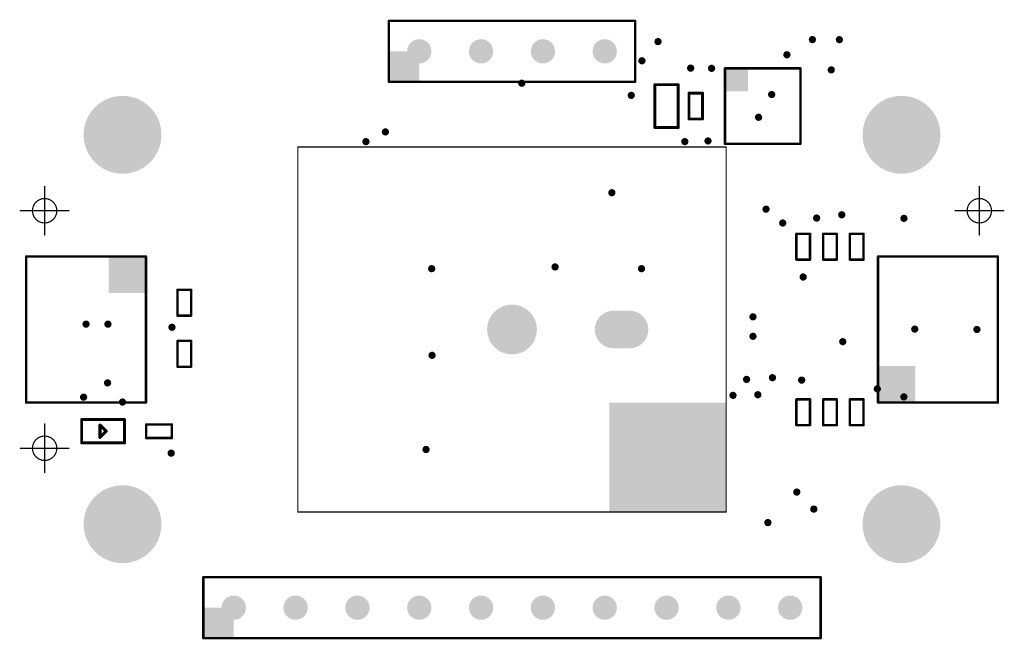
# Model space of a CAD drawing. Header units: inches. Extents: x 0.3 to 40.7, y 0 to 25.4.
import ezdxf

# ---------------------------------------------------------------- set-up
doc = ezdxf.new("R2010")
doc.units = ezdxf.units.IN
for name, color, linetype in [('Pad Holes', 156, 'Continuous'), ('Top Assembly', 56, 'Continuous'), ('Via Holes', 16, 'Continuous')]:
    doc.layers.add(name, color=color, linetype=linetype)

# ---------------------------------------------------------------- blocks, each defined once
blk = doc.blocks.new('F_____________1___F_________1_2521')
at = {"layer": 'Top Assembly', "const_width": 0.05}
for points in [[(0, 0), (0, 1)], [(0, 0), (-1, 0)], [(1, 0), (0, 0)], [(0, -1), (0, 0)]]:
    blk.add_lwpolyline(points, dxfattribs=at)
at = {"layer": 'Top Assembly'}
for points, const_width in [([(-0.012, 1, 1), (0.012, 1, 1)], 0.025), ([(0.5, 0, 1), (-0.5, 0, 1)], 0.05), ([(-1.012, 0, 1), (-0.988, 0, 1)], 0.025), ([(-0.512, 0, 1), (-0.487, 0, 1)], 0.025), ([(-0.012, 0, 1), (0.012, 0, 1)], 0.025), ([(-0.012, 0, 1), (0.012, 0, 1)], 0.025), ([(-0.012, 0, 1), (0.012, 0, 1)], 0.025), ([(-0.012, 0, 1), (0.012, 0, 1)], 0.025), ([(0.487, 0, 1), (0.512, 0, 1)], 0.025), ([(0.988, 0, 1), (1.012, 0, 1)], 0.025), ([(-0.012, -1, 1), (0.012, -1, 1)], 0.025)]:
    blk.add_lwpolyline(points, format="xyb", close=True, dxfattribs=dict(at, const_width=const_width))
blk = doc.blocks.new('F_____________1___F_________1_2522')
at = {"layer": 'Top Assembly', "const_width": 0.05}
for points in [[(0, 0), (0, 1)], [(0, 0), (-1, 0)], [(1, 0), (0, 0)], [(0, -1), (0, 0)]]:
    blk.add_lwpolyline(points, dxfattribs=at)
at = {"layer": 'Top Assembly'}
for points, const_width in [([(-0.012, 1, 1), (0.012, 1, 1)], 0.025), ([(0.5, 0, 1), (-0.5, 0, 1)], 0.05), ([(-1.012, 0, 1), (-0.988, 0, 1)], 0.025), ([(-0.512, 0, 1), (-0.487, 0, 1)], 0.025), ([(-0.012, 0, 1), (0.012, 0, 1)], 0.025), ([(-0.012, 0, 1), (0.012, 0, 1)], 0.025), ([(-0.012, 0, 1), (0.012, 0, 1)], 0.025), ([(-0.012, 0, 1), (0.012, 0, 1)], 0.025), ([(0.487, 0, 1), (0.512, 0, 1)], 0.025), ([(0.988, 0, 1), (1.012, 0, 1)], 0.025), ([(-0.012, -1, 1), (0.012, -1, 1)], 0.025)]:
    blk.add_lwpolyline(points, format="xyb", close=True, dxfattribs=dict(at, const_width=const_width))
blk = doc.blocks.new('F_____________1___F_________1_2523')
at = {"layer": 'Top Assembly', "const_width": 0.05}
for points in [[(0, 0), (0, 1)], [(0, 0), (-1, 0)], [(1, 0), (0, 0)], [(0, -1), (0, 0)]]:
    blk.add_lwpolyline(points, dxfattribs=at)
at = {"layer": 'Top Assembly'}
for points, const_width in [([(-0.012, 1, 1), (0.012, 1, 1)], 0.025), ([(0.5, 0, 1), (-0.5, 0, 1)], 0.05), ([(-1.012, 0, 1), (-0.988, 0, 1)], 0.025), ([(-0.512, 0, 1), (-0.487, 0, 1)], 0.025), ([(-0.012, 0, 1), (0.012, 0, 1)], 0.025), ([(-0.012, 0, 1), (0.012, 0, 1)], 0.025), ([(-0.012, 0, 1), (0.012, 0, 1)], 0.025), ([(-0.012, 0, 1), (0.012, 0, 1)], 0.025), ([(0.487, 0, 1), (0.512, 0, 1)], 0.025), ([(0.988, 0, 1), (1.012, 0, 1)], 0.025), ([(-0.012, -1, 1), (0.012, -1, 1)], 0.025)]:
    blk.add_lwpolyline(points, format="xyb", close=True, dxfattribs=dict(at, const_width=const_width))
blk = doc.blocks.new('CAP_0603_2524')
at = {"layer": 'Top Assembly', "const_width": 0.12}
for points in [[(-0.88, 0.48), (0.88, 0.48)], [(-0.88, 0.48), (-0.88, -0.48)], [(0.88, 0.48), (0.88, -0.48)], [(-0.88, -0.48), (0.88, -0.48)]]:
    blk.add_lwpolyline(points, dxfattribs=at)
at = {"layer": 'Top Assembly', "const_width": 0.06}
for points in [[(-0.91, 0.48, 1), (-0.85, 0.48, 1)], [(-0.91, 0.48, 1), (-0.85, 0.48, 1)], [(0.85, 0.48, 1), (0.91, 0.48, 1)], [(0.85, 0.48, 1), (0.91, 0.48, 1)], [(-0.91, -0.48, 1), (-0.85, -0.48, 1)], [(-0.91, -0.48, 1), (-0.85, -0.48, 1)], [(0.85, -0.48, 1), (0.91, -0.48, 1)], [(0.85, -0.48, 1), (0.91, -0.48, 1)]]:
    blk.add_lwpolyline(points, format="xyb", close=True, dxfattribs=at)
blk = doc.blocks.new('CAP_0402_2525')
at = {"layer": 'Top Assembly', "const_width": 0.12}
for points in [[(0.53, 0.28), (-0.53, 0.28)], [(-0.53, -0.28), (-0.53, 0.28)], [(0.53, -0.28), (0.53, 0.28)], [(0.53, -0.28), (-0.53, -0.28)]]:
    blk.add_lwpolyline(points, dxfattribs=at)
at = {"layer": 'Top Assembly', "const_width": 0.06}
for points in [[(-0.56, 0.28, 1), (-0.5, 0.28, 1)], [(-0.56, 0.28, 1), (-0.5, 0.28, 1)], [(0.5, 0.28, 1), (0.56, 0.28, 1)], [(0.5, 0.28, 1), (0.56, 0.28, 1)], [(-0.56, -0.28, 1), (-0.5, -0.28, 1)], [(-0.56, -0.28, 1), (-0.5, -0.28, 1)], [(0.5, -0.28, 1), (0.56, -0.28, 1)], [(0.5, -0.28, 1), (0.56, -0.28, 1)]]:
    blk.add_lwpolyline(points, format="xyb", close=True, dxfattribs=at)
blk = doc.blocks.new('RES_0402_2526')
at = {"layer": 'Top Assembly', "const_width": 0.1}
for points in [[(0.53, 0.28), (-0.53, 0.28)], [(-0.53, 0.28), (-0.53, -0.28)], [(0.53, 0.28), (0.53, -0.28)], [(-0.53, -0.28), (0.53, -0.28)]]:
    blk.add_lwpolyline(points, dxfattribs=at)
at = {"layer": 'Top Assembly', "const_width": 0.05}
for points in [[(-0.555, 0.28, 1), (-0.505, 0.28, 1)], [(-0.555, 0.28, 1), (-0.505, 0.28, 1)], [(0.505, 0.28, 1), (0.555, 0.28, 1)], [(0.505, 0.28, 1), (0.555, 0.28, 1)], [(-0.555, -0.28, 1), (-0.505, -0.28, 1)], [(-0.555, -0.28, 1), (-0.505, -0.28, 1)], [(0.505, -0.28, 1), (0.555, -0.28, 1)], [(0.505, -0.28, 1), (0.555, -0.28, 1)]]:
    blk.add_lwpolyline(points, format="xyb", close=True, dxfattribs=at)
blk = doc.blocks.new('RES_0402_2527')
at = {"layer": 'Top Assembly', "const_width": 0.1}
for points in [[(-0.53, -0.28), (-0.53, 0.28)], [(-0.53, 0.28), (0.53, 0.28)], [(0.53, -0.28), (0.53, 0.28)], [(0.53, -0.28), (-0.53, -0.28)]]:
    blk.add_lwpolyline(points, dxfattribs=at)
at = {"layer": 'Top Assembly', "const_width": 0.05}
for points in [[(-0.555, 0.28, 1), (-0.505, 0.28, 1)], [(-0.555, 0.28, 1), (-0.505, 0.28, 1)], [(0.505, 0.28, 1), (0.555, 0.28, 1)], [(0.505, 0.28, 1), (0.555, 0.28, 1)], [(-0.555, -0.28, 1), (-0.505, -0.28, 1)], [(-0.555, -0.28, 1), (-0.505, -0.28, 1)], [(0.505, -0.28, 1), (0.555, -0.28, 1)], [(0.505, -0.28, 1), (0.555, -0.28, 1)]]:
    blk.add_lwpolyline(points, format="xyb", close=True, dxfattribs=at)
blk = doc.blocks.new('RES_0402_2528')
at = {"layer": 'Top Assembly', "const_width": 0.1}
for points in [[(-0.53, 0.28), (-0.53, -0.28)], [(-0.53, 0.28), (0.53, 0.28)], [(0.53, 0.28), (0.53, -0.28)], [(0.53, -0.28), (-0.53, -0.28)]]:
    blk.add_lwpolyline(points, dxfattribs=at)
at = {"layer": 'Top Assembly', "const_width": 0.05}
for points in [[(-0.555, 0.28, 1), (-0.505, 0.28, 1)], [(-0.555, 0.28, 1), (-0.505, 0.28, 1)], [(0.505, 0.28, 1), (0.555, 0.28, 1)], [(0.505, 0.28, 1), (0.555, 0.28, 1)], [(-0.555, -0.28, 1), (-0.505, -0.28, 1)], [(-0.555, -0.28, 1), (-0.505, -0.28, 1)], [(0.505, -0.28, 1), (0.555, -0.28, 1)], [(0.505, -0.28, 1), (0.555, -0.28, 1)]]:
    blk.add_lwpolyline(points, format="xyb", close=True, dxfattribs=at)
blk = doc.blocks.new('RES_0402_2529')
at = {"layer": 'Top Assembly', "const_width": 0.1}
for points in [[(0.53, 0.28), (-0.53, 0.28)], [(-0.53, -0.28), (-0.53, 0.28)], [(0.53, -0.28), (0.53, 0.28)], [(0.53, -0.28), (-0.53, -0.28)]]:
    blk.add_lwpolyline(points, dxfattribs=at)
at = {"layer": 'Top Assembly', "const_width": 0.05}
for points in [[(-0.555, 0.28, 1), (-0.505, 0.28, 1)], [(-0.555, 0.28, 1), (-0.505, 0.28, 1)], [(0.505, 0.28, 1), (0.555, 0.28, 1)], [(0.505, 0.28, 1), (0.555, 0.28, 1)], [(-0.555, -0.28, 1), (-0.505, -0.28, 1)], [(-0.555, -0.28, 1), (-0.505, -0.28, 1)], [(0.505, -0.28, 1), (0.555, -0.28, 1)], [(0.505, -0.28, 1), (0.555, -0.28, 1)]]:
    blk.add_lwpolyline(points, format="xyb", close=True, dxfattribs=at)
blk = doc.blocks.new('RES_0402_2530')
at = {"layer": 'Top Assembly', "const_width": 0.1}
for points in [[(0.53, 0.28), (-0.53, 0.28)], [(-0.53, 0.28), (-0.53, -0.28)], [(0.53, 0.28), (0.53, -0.28)], [(-0.53, -0.28), (0.53, -0.28)]]:
    blk.add_lwpolyline(points, dxfattribs=at)
at = {"layer": 'Top Assembly', "const_width": 0.05}
for points in [[(-0.555, 0.28, 1), (-0.505, 0.28, 1)], [(-0.555, 0.28, 1), (-0.505, 0.28, 1)], [(0.505, 0.28, 1), (0.555, 0.28, 1)], [(0.505, 0.28, 1), (0.555, 0.28, 1)], [(-0.555, -0.28, 1), (-0.505, -0.28, 1)], [(-0.555, -0.28, 1), (-0.505, -0.28, 1)], [(0.505, -0.28, 1), (0.555, -0.28, 1)], [(0.505, -0.28, 1), (0.555, -0.28, 1)]]:
    blk.add_lwpolyline(points, format="xyb", close=True, dxfattribs=at)
blk = doc.blocks.new('RES_0402_2531')
at = {"layer": 'Top Assembly', "const_width": 0.1}
for points in [[(-0.53, -0.28), (-0.53, 0.28)], [(-0.53, 0.28), (0.53, 0.28)], [(0.53, -0.28), (0.53, 0.28)], [(0.53, -0.28), (-0.53, -0.28)]]:
    blk.add_lwpolyline(points, dxfattribs=at)
at = {"layer": 'Top Assembly', "const_width": 0.05}
for points in [[(-0.555, 0.28, 1), (-0.505, 0.28, 1)], [(-0.555, 0.28, 1), (-0.505, 0.28, 1)], [(0.505, 0.28, 1), (0.555, 0.28, 1)], [(0.505, 0.28, 1), (0.555, 0.28, 1)], [(-0.555, -0.28, 1), (-0.505, -0.28, 1)], [(-0.555, -0.28, 1), (-0.505, -0.28, 1)], [(0.505, -0.28, 1), (0.555, -0.28, 1)], [(0.505, -0.28, 1), (0.555, -0.28, 1)]]:
    blk.add_lwpolyline(points, format="xyb", close=True, dxfattribs=at)
blk = doc.blocks.new('UFQFPN20_2532')
at = {"layer": 'Top Assembly'}
blk.add_hatch(color=56, dxfattribs=at).paths.add_polyline_path([(-1.55, 0.6), (-0.6, 0.6), (-0.6, 1.55), (-1.55, 1.55)])
at = {"layer": 'Top Assembly', "const_width": 0.1}
for points in [[(-1.55, -1.55), (-1.55, 1.55)], [(-1.55, 1.55), (1.55, 1.55)], [(1.55, -1.55), (1.55, 1.55)], [(-1.55, -1.55), (1.55, -1.55)]]:
    blk.add_lwpolyline(points, dxfattribs=at)
at = {"layer": 'Top Assembly', "const_width": 0.05}
for points in [[(-1.575, 1.55, 1), (-1.525, 1.55, 1)], [(-1.575, 1.55, 1), (-1.525, 1.55, 1)], [(1.525, 1.55, 1), (1.575, 1.55, 1)], [(1.525, 1.55, 1), (1.575, 1.55, 1)], [(-1.575, -1.55, 1), (-1.525, -1.55, 1)], [(-1.575, -1.55, 1), (-1.525, -1.55, 1)], [(1.525, -1.55, 1), (1.575, -1.55, 1)], [(1.525, -1.55, 1), (1.575, -1.55, 1)]]:
    blk.add_lwpolyline(points, format="xyb", close=True, dxfattribs=at)
blk = doc.blocks.new('RES_0402_2533')
at = {"layer": 'Top Assembly', "const_width": 0.1}
for points in [[(-0.53, -0.28), (-0.53, 0.28)], [(0.53, 0.28), (-0.53, 0.28)], [(0.53, -0.28), (0.53, 0.28)], [(0.53, -0.28), (-0.53, -0.28)]]:
    blk.add_lwpolyline(points, dxfattribs=at)
at = {"layer": 'Top Assembly', "const_width": 0.05}
for points in [[(-0.555, 0.28, 1), (-0.505, 0.28, 1)], [(-0.555, 0.28, 1), (-0.505, 0.28, 1)], [(0.505, 0.28, 1), (0.555, 0.28, 1)], [(0.505, 0.28, 1), (0.555, 0.28, 1)], [(-0.555, -0.28, 1), (-0.505, -0.28, 1)], [(-0.555, -0.28, 1), (-0.505, -0.28, 1)], [(0.505, -0.28, 1), (0.555, -0.28, 1)], [(0.505, -0.28, 1), (0.555, -0.28, 1)]]:
    blk.add_lwpolyline(points, format="xyb", close=True, dxfattribs=at)
blk = doc.blocks.new('RES_0402_2534')
at = {"layer": 'Top Assembly', "const_width": 0.1}
for points in [[(-0.53, 0.28), (-0.53, -0.28)], [(-0.53, 0.28), (0.53, 0.28)], [(0.53, 0.28), (0.53, -0.28)], [(-0.53, -0.28), (0.53, -0.28)]]:
    blk.add_lwpolyline(points, dxfattribs=at)
at = {"layer": 'Top Assembly', "const_width": 0.05}
for points in [[(-0.555, 0.28, 1), (-0.505, 0.28, 1)], [(-0.555, 0.28, 1), (-0.505, 0.28, 1)], [(0.505, 0.28, 1), (0.555, 0.28, 1)], [(0.505, 0.28, 1), (0.555, 0.28, 1)], [(-0.555, -0.28, 1), (-0.505, -0.28, 1)], [(-0.555, -0.28, 1), (-0.505, -0.28, 1)], [(0.505, -0.28, 1), (0.555, -0.28, 1)], [(0.505, -0.28, 1), (0.555, -0.28, 1)]]:
    blk.add_lwpolyline(points, format="xyb", close=True, dxfattribs=at)
blk = doc.blocks.new('SM04B_SRSS_TB_LF__SN__F_________1_2535')
at = {"layer": 'Top Assembly'}
blk.add_hatch(color=56, dxfattribs=at).paths.add_polyline_path([(1.5, -2.125), (3, -2.125), (3, -0.6), (1.5, -0.6)])
at = {"layer": 'Top Assembly', "const_width": 0.1}
for points in [[(-3, 2.8), (-3, -2.125)], [(-3, 2.8), (0.675, 2.8)], [(0.675, 2.8), (3, 2.8)], [(3, 2.8), (3, -2.125)], [(-3, -2.125), (0, -2.125)], [(3, -2.125), (0, -2.125)]]:
    blk.add_lwpolyline(points, dxfattribs=at)
at = {"layer": 'Top Assembly', "const_width": 0.05}
for points in [[(-3.025, 2.8, 1), (-2.975, 2.8, 1)], [(-3.025, 2.8, 1), (-2.975, 2.8, 1)], [(0.65, 2.8, 1), (0.7, 2.8, 1)], [(0.65, 2.8, 1), (0.7, 2.8, 1)], [(2.975, 2.8, 1), (3.025, 2.8, 1)], [(2.975, 2.8, 1), (3.025, 2.8, 1)], [(-3.025, -2.125, 1), (-2.975, -2.125, 1)], [(-3.025, -2.125, 1), (-2.975, -2.125, 1)], [(-0.025, -2.125, 1), (0.025, -2.125, 1)], [(-0.025, -2.125, 1), (0.025, -2.125, 1)], [(2.975, -2.125, 1), (3.025, -2.125, 1)], [(2.975, -2.125, 1), (3.025, -2.125, 1)]]:
    blk.add_lwpolyline(points, format="xyb", close=True, dxfattribs=at)
blk = doc.blocks.new('SM04B_SRSS_TB_LF__SN__F_________1_2536')
at = {"layer": 'Top Assembly'}
blk.add_hatch(color=56, dxfattribs=at).paths.add_polyline_path([(1.5, -2.125), (3, -2.125), (3, -0.6), (1.5, -0.6)])
at = {"layer": 'Top Assembly', "const_width": 0.1}
for points in [[(-3, -2.125), (-3, 2.8)], [(0.675, 2.8), (-3, 2.8)], [(3, 2.8), (0.675, 2.8)], [(3, -2.125), (3, 2.8)], [(-3, -2.125), (0, -2.125)], [(3, -2.125), (0, -2.125)]]:
    blk.add_lwpolyline(points, dxfattribs=at)
at = {"layer": 'Top Assembly', "const_width": 0.05}
for points in [[(-3.025, 2.8, 1), (-2.975, 2.8, 1)], [(-3.025, 2.8, 1), (-2.975, 2.8, 1)], [(0.65, 2.8, 1), (0.7, 2.8, 1)], [(0.65, 2.8, 1), (0.7, 2.8, 1)], [(2.975, 2.8, 1), (3.025, 2.8, 1)], [(2.975, 2.8, 1), (3.025, 2.8, 1)], [(-3.025, -2.125, 1), (-2.975, -2.125, 1)], [(-3.025, -2.125, 1), (-2.975, -2.125, 1)], [(-0.025, -2.125, 1), (0.025, -2.125, 1)], [(-0.025, -2.125, 1), (0.025, -2.125, 1)], [(2.975, -2.125, 1), (3.025, -2.125, 1)], [(2.975, -2.125, 1), (3.025, -2.125, 1)]]:
    blk.add_lwpolyline(points, format="xyb", close=True, dxfattribs=at)
blk = doc.blocks.new('LEDC1608X80N_AK_2537')
at = {"layer": 'Top Assembly'}
for points, const_width in [([(-0.88, 0.48), (-0.88, -0.48)], 0.12), ([(0.88, 0.48), (-0.88, 0.48)], 0.12), ([(0.88, -0.48), (0.88, 0.48)], 0.12), ([(0.127, 0.254), (-0.127, 0)], 0.127), ([(0.127, -0.254), (-0.127, 0)], 0.127), ([(0.127, 0.254), (0.127, -0.254)], 0.127), ([(0.88, -0.48), (-0.88, -0.48)], 0.12)]:
    blk.add_lwpolyline(points, dxfattribs=dict(at, const_width=const_width))
for points, const_width in [([(-0.91, 0.48, 1), (-0.85, 0.48, 1)], 0.06), ([(-0.91, 0.48, 1), (-0.85, 0.48, 1)], 0.06), ([(0.85, 0.48, 1), (0.91, 0.48, 1)], 0.06), ([(0.85, 0.48, 1), (0.91, 0.48, 1)], 0.06), ([(-0.159, 0, 1), (-0.095, 0, 1)], 0.0635), ([(-0.159, 0, 1), (-0.095, 0, 1)], 0.0635), ([(0.095, 0.254, 1), (0.159, 0.254, 1)], 0.0635), ([(0.095, 0.254, 1), (0.159, 0.254, 1)], 0.0635), ([(0.095, -0.254, 1), (0.159, -0.254, 1)], 0.0635), ([(0.095, -0.254, 1), (0.159, -0.254, 1)], 0.0635), ([(-0.91, -0.48, 1), (-0.85, -0.48, 1)], 0.06), ([(-0.91, -0.48, 1), (-0.85, -0.48, 1)], 0.06), ([(0.85, -0.48, 1), (0.91, -0.48, 1)], 0.06), ([(0.85, -0.48, 1), (0.91, -0.48, 1)], 0.06)]:
    blk.add_lwpolyline(points, format="xyb", close=True, dxfattribs=dict(at, const_width=const_width))
blk = doc.blocks.new('RES_0402_2538')
at = {"layer": 'Top Assembly', "const_width": 0.1}
for points in [[(0.53, 0.28), (-0.53, 0.28)], [(-0.53, 0.28), (-0.53, -0.28)], [(0.53, 0.28), (0.53, -0.28)], [(0.53, -0.28), (-0.53, -0.28)]]:
    blk.add_lwpolyline(points, dxfattribs=at)
at = {"layer": 'Top Assembly', "const_width": 0.05}
for points in [[(-0.555, 0.28, 1), (-0.505, 0.28, 1)], [(-0.555, 0.28, 1), (-0.505, 0.28, 1)], [(0.505, 0.28, 1), (0.555, 0.28, 1)], [(0.505, 0.28, 1), (0.555, 0.28, 1)], [(-0.555, -0.28, 1), (-0.505, -0.28, 1)], [(-0.555, -0.28, 1), (-0.505, -0.28, 1)], [(0.505, -0.28, 1), (0.555, -0.28, 1)], [(0.505, -0.28, 1), (0.555, -0.28, 1)]]:
    blk.add_lwpolyline(points, format="xyb", close=True, dxfattribs=at)
blk = doc.blocks.new('PEC11J_9215F_S0015_2554')
at = {"layer": 'Pad Holes'}
h = blk.add_hatch(color=7, dxfattribs=at)
edge = h.paths.add_edge_path()
edge.add_arc((0, 0), 1.025, 0, 360)
h = blk.add_hatch(color=7, dxfattribs=at)
edge = h.paths.add_edge_path()
edge.add_arc((0, -4.825), 0.775, 180, 360)
edge.add_line((0.775, -4.825), (0.775, -4.175))
edge.add_arc((0, -4.175), 0.775, 0, 180)
edge.add_line((-0.775, -4.175), (-0.775, -4.825))
at = {"layer": 'Top Assembly'}
blk.add_hatch(color=56, dxfattribs=at).paths.add_polyline_path([(-7.5, -8.8), (-3, -8.8), (-3, -4), (-7.5, -4)])
at = {"layer": 'Top Assembly', "const_width": 0.05}
for points in [[(-7.5, 8.8), (7.5, 8.8)], [(-7.5, 8.8), (-7.5, -8.8)], [(7.5, 8.8), (7.5, -8.8)], [(-7.5, -8.8), (7.5, -8.8)]]:
    blk.add_lwpolyline(points, dxfattribs=at)
at = {"layer": 'Top Assembly', "const_width": 0.025}
for points in [[(-7.512, 8.8, 1), (-7.488, 8.8, 1)], [(-7.512, 8.8, 1), (-7.488, 8.8, 1)], [(7.488, 8.8, 1), (7.512, 8.8, 1)], [(7.488, 8.8, 1), (7.512, 8.8, 1)], [(-7.512, -8.8, 1), (-7.488, -8.8, 1)], [(-7.512, -8.8, 1), (-7.488, -8.8, 1)], [(7.488, -8.8, 1), (7.512, -8.8, 1)], [(7.488, -8.8, 1), (7.512, -8.8, 1)]]:
    blk.add_lwpolyline(points, format="xyb", close=True, dxfattribs=at)
blk = doc.blocks.new('PIN_HEADER_2_54___VERT__1_4POS_F_________1_2555')
at = {"layer": 'Pad Holes'}
h = blk.add_hatch(color=7, dxfattribs=at)
edge = h.paths.add_edge_path()
edge.add_arc((-3.81, 0), 0.5, 0, 360)
h = blk.add_hatch(color=7, dxfattribs=at)
edge = h.paths.add_edge_path()
edge.add_arc((-1.27, 0), 0.5, 0, 360)
h = blk.add_hatch(color=7, dxfattribs=at)
edge = h.paths.add_edge_path()
edge.add_arc((1.27, 0), 0.5, 0, 360)
h = blk.add_hatch(color=7, dxfattribs=at)
edge = h.paths.add_edge_path()
edge.add_arc((3.81, 0), 0.5, 0, 360)
at = {"layer": 'Top Assembly'}
blk.add_hatch(color=56, dxfattribs=at).paths.add_polyline_path([(-5.06, -1.25), (-3.81, -1.25), (-3.81, 0), (-5.06, 0)])
at = {"layer": 'Top Assembly', "const_width": 0.1}
for points in [[(-5.06, 1.25), (5.06, 1.25)], [(-5.06, -1.25), (-5.06, 1.25)], [(5.06, -1.25), (5.06, 1.25)], [(-5.06, -1.25), (5.06, -1.25)]]:
    blk.add_lwpolyline(points, dxfattribs=at)
at = {"layer": 'Top Assembly', "const_width": 0.05}
for points in [[(-5.085, 1.25, 1), (-5.035, 1.25, 1)], [(-5.085, 1.25, 1), (-5.035, 1.25, 1)], [(5.035, 1.25, 1), (5.085, 1.25, 1)], [(5.035, 1.25, 1), (5.085, 1.25, 1)], [(-5.085, -1.25, 1), (-5.035, -1.25, 1)], [(-5.085, -1.25, 1), (-5.035, -1.25, 1)], [(5.035, -1.25, 1), (5.085, -1.25, 1)], [(5.035, -1.25, 1), (5.085, -1.25, 1)]]:
    blk.add_lwpolyline(points, format="xyb", close=True, dxfattribs=at)
blk = doc.blocks.new('PIN_HEADER_2_54___VERT__1_10POS_2556')
at = {"layer": 'Pad Holes'}
h = blk.add_hatch(color=7, dxfattribs=at)
edge = h.paths.add_edge_path()
edge.add_arc((-11.43, 0), 0.5, 0, 360)
h = blk.add_hatch(color=7, dxfattribs=at)
edge = h.paths.add_edge_path()
edge.add_arc((-8.89, 0), 0.5, 0, 360)
h = blk.add_hatch(color=7, dxfattribs=at)
edge = h.paths.add_edge_path()
edge.add_arc((-6.35, 0), 0.5, 0, 360)
h = blk.add_hatch(color=7, dxfattribs=at)
edge = h.paths.add_edge_path()
edge.add_arc((-3.81, 0), 0.5, 0, 360)
h = blk.add_hatch(color=7, dxfattribs=at)
edge = h.paths.add_edge_path()
edge.add_arc((-1.27, 0), 0.5, 0, 360)
h = blk.add_hatch(color=7, dxfattribs=at)
edge = h.paths.add_edge_path()
edge.add_arc((1.27, 0), 0.5, 0, 360)
h = blk.add_hatch(color=7, dxfattribs=at)
edge = h.paths.add_edge_path()
edge.add_arc((3.81, 0), 0.5, 0, 360)
h = blk.add_hatch(color=7, dxfattribs=at)
edge = h.paths.add_edge_path()
edge.add_arc((6.35, 0), 0.5, 0, 360)
h = blk.add_hatch(color=7, dxfattribs=at)
edge = h.paths.add_edge_path()
edge.add_arc((8.89, 0), 0.5, 0, 360)
h = blk.add_hatch(color=7, dxfattribs=at)
edge = h.paths.add_edge_path()
edge.add_arc((11.43, 0), 0.5, 0, 360)
at = {"layer": 'Top Assembly'}
blk.add_hatch(color=56, dxfattribs=at).paths.add_polyline_path([(-12.68, -1.25), (-11.43, -1.25), (-11.43, 0), (-12.68, 0)])
at = {"layer": 'Top Assembly', "const_width": 0.1}
for points in [[(-12.68, 1.25), (12.68, 1.25)], [(-12.68, -1.25), (-12.68, 1.25)], [(12.68, -1.25), (12.68, 1.25)], [(-12.68, -1.25), (12.68, -1.25)]]:
    blk.add_lwpolyline(points, dxfattribs=at)
at = {"layer": 'Top Assembly', "const_width": 0.05}
for points in [[(-12.705, 1.25, 1), (-12.655, 1.25, 1)], [(-12.705, 1.25, 1), (-12.655, 1.25, 1)], [(12.655, 1.25, 1), (12.705, 1.25, 1)], [(12.655, 1.25, 1), (12.705, 1.25, 1)], [(-12.705, -1.25, 1), (-12.655, -1.25, 1)], [(-12.705, -1.25, 1), (-12.655, -1.25, 1)], [(12.655, -1.25, 1), (12.705, -1.25, 1)], [(12.655, -1.25, 1), (12.705, -1.25, 1)]]:
    blk.add_lwpolyline(points, format="xyb", close=True, dxfattribs=at)

msp = doc.modelspace()

# ---------------------------------------------------------------- hatches: boundary and pattern name
at = {"layer": 'Pad Holes'}
h = msp.add_hatch(color=7, dxfattribs=at)
edge = h.paths.add_edge_path()
edge.add_arc((4.5, 20.68), 1.6, 0, 360)
h = msp.add_hatch(color=7, dxfattribs=at)
edge = h.paths.add_edge_path()
edge.add_arc((36.5, 20.68), 1.6, 0, 360)
h = msp.add_hatch(color=7, dxfattribs=at)
edge = h.paths.add_edge_path()
edge.add_arc((4.5, 4.68), 1.6, 0, 360)
h = msp.add_hatch(color=7, dxfattribs=at)
edge = h.paths.add_edge_path()
edge.add_arc((36.5, 4.68), 1.6, 0, 360)
at = {"layer": 'Via Holes'}
h = msp.add_hatch(color=7, dxfattribs=at)
edge = h.paths.add_edge_path()
edge.add_arc((32.841, 24.591), 0.15, 0, 360)
h = msp.add_hatch(color=7, dxfattribs=at)
edge = h.paths.add_edge_path()
edge.add_arc((33.95, 24.59), 0.15, 0, 360)
h = msp.add_hatch(color=7, dxfattribs=at)
edge = h.paths.add_edge_path()
edge.add_arc((26.5, 24.51), 0.15, 0, 360)
h = msp.add_hatch(color=7, dxfattribs=at)
edge = h.paths.add_edge_path()
edge.add_arc((25.838, 23.722), 0.15, 0, 360)
h = msp.add_hatch(color=7, dxfattribs=at)
edge = h.paths.add_edge_path()
edge.add_arc((31.795, 23.968), 0.15, 0, 360)
h = msp.add_hatch(color=7, dxfattribs=at)
edge = h.paths.add_edge_path()
edge.add_arc((27.84, 23.42), 0.15, 0, 360)
h = msp.add_hatch(color=7, dxfattribs=at)
edge = h.paths.add_edge_path()
edge.add_arc((28.7, 23.41), 0.15, 0, 360)
h = msp.add_hatch(color=7, dxfattribs=at)
edge = h.paths.add_edge_path()
edge.add_arc((33.615, 23.347), 0.15, 0, 360)
h = msp.add_hatch(color=7, dxfattribs=at)
edge = h.paths.add_edge_path()
edge.add_arc((20.9, 22.8), 0.15, 0, 360)
h = msp.add_hatch(color=7, dxfattribs=at)
edge = h.paths.add_edge_path()
edge.add_arc((25.4, 22.3), 0.15, 0, 360)
h = msp.add_hatch(color=7, dxfattribs=at)
edge = h.paths.add_edge_path()
edge.add_arc((31.167, 22.336), 0.15, 0, 360)
h = msp.add_hatch(color=7, dxfattribs=at)
edge = h.paths.add_edge_path()
edge.add_arc((30.63, 21.4), 0.15, 0, 360)
h = msp.add_hatch(color=7, dxfattribs=at)
edge = h.paths.add_edge_path()
edge.add_arc((15.3, 20.8), 0.15, 0, 360)
h = msp.add_hatch(color=7, dxfattribs=at)
edge = h.paths.add_edge_path()
edge.add_arc((14.5, 20.4), 0.15, 0, 360)
h = msp.add_hatch(color=7, dxfattribs=at)
edge = h.paths.add_edge_path()
edge.add_arc((27.6, 20.4), 0.15, 0, 360)
h = msp.add_hatch(color=7, dxfattribs=at)
edge = h.paths.add_edge_path()
edge.add_arc((28.552, 20.428), 0.15, 0, 360)
h = msp.add_hatch(color=7, dxfattribs=at)
edge = h.paths.add_edge_path()
edge.add_arc((24.6, 18.3), 0.15, 0, 360)
h = msp.add_hatch(color=7, dxfattribs=at)
edge = h.paths.add_edge_path()
edge.add_arc((30.937, 17.626), 0.15, 0, 360)
h = msp.add_hatch(color=7, dxfattribs=at)
edge = h.paths.add_edge_path()
edge.add_arc((33.014, 17.259), 0.15, 0, 360)
h = msp.add_hatch(color=7, dxfattribs=at)
edge = h.paths.add_edge_path()
edge.add_arc((34.047, 17.394), 0.15, 0, 360)
h = msp.add_hatch(color=7, dxfattribs=at)
edge = h.paths.add_edge_path()
edge.add_arc((36.601, 17.247), 0.15, 0, 360)
h = msp.add_hatch(color=7, dxfattribs=at)
edge = h.paths.add_edge_path()
edge.add_arc((31.624, 17.056), 0.15, 0, 360)
h = msp.add_hatch(color=7, dxfattribs=at)
edge = h.paths.add_edge_path()
edge.add_arc((22.27, 15.25), 0.15, 0, 360)
h = msp.add_hatch(color=7, dxfattribs=at)
edge = h.paths.add_edge_path()
edge.add_arc((17.2, 15.18), 0.15, 0, 360)
h = msp.add_hatch(color=7, dxfattribs=at)
edge = h.paths.add_edge_path()
edge.add_arc((25.82, 15.18), 0.15, 0, 360)
h = msp.add_hatch(color=7, dxfattribs=at)
edge = h.paths.add_edge_path()
edge.add_arc((32.463, 14.837), 0.15, 0, 360)
h = msp.add_hatch(color=7, dxfattribs=at)
edge = h.paths.add_edge_path()
edge.add_arc((30.4, 13.2), 0.15, 0, 360)
h = msp.add_hatch(color=7, dxfattribs=at)
edge = h.paths.add_edge_path()
edge.add_arc((3, 12.9), 0.15, 0, 360)
h = msp.add_hatch(color=7, dxfattribs=at)
edge = h.paths.add_edge_path()
edge.add_arc((3.9, 12.9), 0.15, 0, 360)
h = msp.add_hatch(color=7, dxfattribs=at)
edge = h.paths.add_edge_path()
edge.add_arc((6.53, 12.772), 0.15, 0, 360)
h = msp.add_hatch(color=7, dxfattribs=at)
edge = h.paths.add_edge_path()
edge.add_arc((30.4, 12.4), 0.15, 0, 360)
h = msp.add_hatch(color=7, dxfattribs=at)
edge = h.paths.add_edge_path()
edge.add_arc((37.046, 12.697), 0.15, 0, 360)
h = msp.add_hatch(color=7, dxfattribs=at)
edge = h.paths.add_edge_path()
edge.add_arc((39.601, 12.68), 0.15, 0, 360)
h = msp.add_hatch(color=7, dxfattribs=at)
edge = h.paths.add_edge_path()
edge.add_arc((34.088, 12.18), 0.15, 0, 360)
h = msp.add_hatch(color=7, dxfattribs=at)
edge = h.paths.add_edge_path()
edge.add_arc((17.216, 11.619), 0.15, 0, 360)
h = msp.add_hatch(color=7, dxfattribs=at)
edge = h.paths.add_edge_path()
edge.add_arc((3.886, 10.486), 0.15, 0, 360)
h = msp.add_hatch(color=7, dxfattribs=at)
edge = h.paths.add_edge_path()
edge.add_arc((30.137, 10.629), 0.15, 0, 360)
h = msp.add_hatch(color=7, dxfattribs=at)
edge = h.paths.add_edge_path()
edge.add_arc((31.2, 10.7), 0.15, 0, 360)
h = msp.add_hatch(color=7, dxfattribs=at)
edge = h.paths.add_edge_path()
edge.add_arc((32.4, 10.6), 0.15, 0, 360)
h = msp.add_hatch(color=7, dxfattribs=at)
edge = h.paths.add_edge_path()
edge.add_arc((29.579, 9.973), 0.15, 0, 360)
h = msp.add_hatch(color=7, dxfattribs=at)
edge = h.paths.add_edge_path()
edge.add_arc((30.6, 10), 0.15, 0, 360)
h = msp.add_hatch(color=7, dxfattribs=at)
edge = h.paths.add_edge_path()
edge.add_arc((35.508, 10.241), 0.15, 0, 360)
h = msp.add_hatch(color=7, dxfattribs=at)
edge = h.paths.add_edge_path()
edge.add_arc((2.9, 9.9), 0.15, 0, 360)
h = msp.add_hatch(color=7, dxfattribs=at)
edge = h.paths.add_edge_path()
edge.add_arc((4.5, 9.7), 0.15, 0, 360)
h = msp.add_hatch(color=7, dxfattribs=at)
edge = h.paths.add_edge_path()
edge.add_arc((36.6, 9.91), 0.15, 0, 360)
h = msp.add_hatch(color=7, dxfattribs=at)
edge = h.paths.add_edge_path()
edge.add_arc((6.5, 7.6), 0.15, 0, 360)
h = msp.add_hatch(color=7, dxfattribs=at)
edge = h.paths.add_edge_path()
edge.add_arc((16.97, 7.75), 0.15, 0, 360)
h = msp.add_hatch(color=7, dxfattribs=at)
edge = h.paths.add_edge_path()
edge.add_arc((32.2, 6), 0.15, 0, 360)
h = msp.add_hatch(color=7, dxfattribs=at)
edge = h.paths.add_edge_path()
edge.add_arc((32.9, 5.3), 0.15, 0, 360)
h = msp.add_hatch(color=7, dxfattribs=at)
edge = h.paths.add_edge_path()
edge.add_arc((31.014, 4.746), 0.15, 0, 360)

# ---------------------------------------------------------------- block references
for name, p in [('PIN_HEADER_2_54___VERT__1_4POS_F_________1_2555', (20.5, 24.11)), ('UFQFPN20_2532', (30.8, 21.86)), ('PIN_HEADER_2_54___VERT__1_10POS_2556', (20.5, 1.25))]:
    msp.add_blockref(name, p)
for name, p, rotation in [('CAP_0603_2524', (26.85, 21.86), 90), ('CAP_0402_2525', (28.05, 21.86), 270), ('PEC11J_9215F_S0015_2554', (20.5, 12.68), 90), ('F_____________1___F_________1_2522', (1.3, 17.56), 270), ('F_____________1___F_________1_2523', (39.7, 17.56), 270), ('RES_0402_2530', (32.463, 16.08), 90), ('RES_0402_2526', (33.563, 16.08), 90), ('RES_0402_2528', (34.663, 16.08), 90), ('SM04B_SRSS_TB_LF__SN__F_________1_2535', (3.337, 12.68), 90), ('SM04B_SRSS_TB_LF__SN__F_________1_2536', (37.663, 12.68), 270), ('RES_0402_2533', (7.039, 13.78), 270), ('RES_0402_2534', (7.039, 11.68), 90), ('RES_0402_2529', (32.463, 9.28), 270), ('RES_0402_2531', (33.563, 9.28), 270), ('RES_0402_2527', (34.663, 9.28), 270), ('LEDC1608X80N_AK_2537', (3.7, 8.5), 180), ('F_____________1___F_________1_2521', (1.3, 7.8), 270), ('RES_0402_2538', (6, 8.5), 180)]:
    msp.add_blockref(name, p, dxfattribs=dict(rotation=rotation))

doc.saveas('drawing.dxf')
